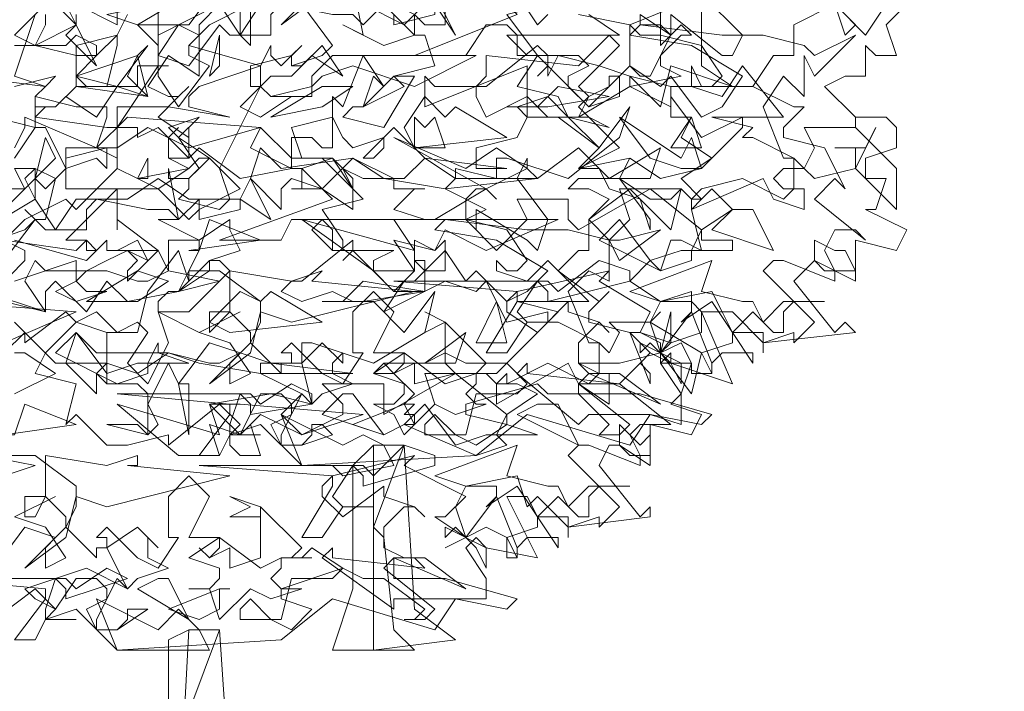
# Model space of a CAD drawing. Header units: millimetres. Extents: x 4234 to 4704, y 1542 to 2004.
# Tile 231 of 256: x 4504.55 to 4514.11, y 1778.58 to 1785.09. Entities that reach past the tile are written whole.
import ezdxf

# ---------------------------------------------------------------- set-up
doc = ezdxf.new("R2010")
doc.units = ezdxf.units.MM
doc.layers.add('BOD', color=40, linetype='Continuous')
doc.layers.add('DIMENSIONS', color=7, linetype='Continuous')

# ---------------------------------------------------------------- blocks, each defined once
blk = doc.blocks.new('A$Cf9015526')
at = {"color": 116, "lineweight": 0, "true_color": 0x136734}
for points in [[(2.7093, 1.7766), (2.6649, 1.7322), (2.6871, 1.6655), (2.6427, 1.6655), (2.6204, 1.6877), (2.6204, 1.6211), (2.5982, 1.6211), (2.576, 1.6211), (2.5316, 1.5989), (2.5982, 1.5323), (2.6649, 1.5323), (2.6871, 1.5101), (2.6871, 1.4657), (2.6204, 1.4435), (2.6204, 1.4213), (2.6204, 1.3991), (2.6649, 1.3991), (2.6427, 1.3324), (2.6204, 1.3324), (2.7093, 1.288), (2.6871, 1.2436), (2.5982, 1.2658), (2.5982, 1.177), (2.5094, 1.2214), (2.465, 1.177), (2.5538, 1.0659), (2.576, 1.0882), (2.5982, 1.0659), (2.3984, 1.0437), (2.3984, 1.0215), (2.3984, 1.0659), (2.3318, 1.0659), (2.3095, 1.1104), (2.2651, 1.1104), (2.3318, 0.9549), (2.1985, 0.9993), (2.1985, 1.0215), (2.1763, 0.9993), (2.2207, 0.9327), (2.2207, 0.8661), (2.1541, 0.8883), (2.1097, 0.8217), (1.8876, 0.8883), (1.7766, 0.7995), (1.3991, 0.7773), (1.3102, 0.8661), (1.2436, 0.8439), (1.2658, 0.8661), (1.2214, 0.9105), (1.1104, 0.8217), (1.1104, 0.8439), (1.0215, 0.8217), (0.9771, 0.8217), (0.9105, 0.8883), (0.8883, 0.8661), (0.9105, 0.9549), (0.8217, 0.9771), (0.8439, 1.0215), (0.9105, 1.0882), (0.8883, 1.1104), (0.7995, 1.0437), (0.7995, 1.0659), (0.7773, 1.0882)], [(1.8654, 1.7988), (1.9098, 1.7322), (1.932, 1.7544)], [(2.0209, 1.7544), (2.0875, 1.71), (1.8654, 1.71), (1.8432, 1.71), (1.8876, 1.6655), (1.9986, 1.6655), (2.0209, 1.6433), (1.9764, 1.6211), (1.9764, 1.5989), (2.0209, 1.5545), (2.0653, 1.5989), (2.0653, 1.6211), (2.0875, 1.6211), (2.0875, 1.5767), (2.0209, 1.5545), (1.932, 1.6433), (1.9098, 1.6211), (1.932, 1.6433), (1.932, 1.6655), (1.9098, 1.6877), (1.7988, 1.5989), (1.7766, 1.5989), (1.7766, 1.5767), (1.7988, 1.5323), (1.8876, 1.5767), (1.932, 1.5323), (1.9764, 1.5323), (2.0431, 1.4657), (2.1097, 1.5545), (2.0875, 1.4879), (1.9764, 1.3991), (1.8432, 1.4435), (1.821, 1.4435), (1.821, 1.3991), (1.7322, 1.4213), (1.7322, 1.3991), (1.71, 1.3768), (1.7988, 1.3324), (1.7544, 1.3102), (1.821, 1.2436), (1.8876, 1.3102), (1.8654, 1.3546), (1.9764, 1.3546), (1.9764, 1.3102), (1.9986, 1.288), (2.1541, 1.3768), (2.2651, 1.288), (2.3318, 1.3324), (2.2873, 1.3768), (2.2651, 1.3546), (2.2429, 1.3546), (2.2651, 1.3768), (2.354, 1.3991), (2.4428, 1.3546), (2.465, 1.3768), (2.465, 1.4435), (2.3762, 1.4879), (2.354, 1.4879), (2.3762, 1.5101), (2.2873, 1.5323), (2.4428, 1.5323), (2.354, 1.6433), (2.3095, 1.5767), (2.2429, 1.5989), (2.2429, 1.6433), (2.2651, 1.5989), (2.2873, 1.5989), (2.3095, 1.6211), (2.2651, 1.6877), (2.1763, 1.71), (2.1319, 1.71), (2.1097, 1.7322), (2.2207, 1.7766)], [(2.1763, 1.7766), (2.1763, 1.71), (2.1763, 1.6877), (2.1985, 1.71), (2.1985, 1.7544), (2.3095, 1.6655), (2.3318, 1.6655), (2.354, 1.71), (2.2651, 1.7988)], [(2.6649, 1.7766), (2.6204, 1.71), (2.5538, 1.7766), (2.465, 1.7322), (2.465, 1.6655), (2.4206, 1.6655), (2.3762, 1.5989), (2.465, 1.5545), (2.4872, 1.5545), (2.4428, 1.5101), (2.4428, 1.4879), (2.5316, 1.4657), (2.576, 1.3768), (2.5538, 1.3991), (2.5094, 1.3546), (2.6204, 1.2658), (2.5982, 1.288), (2.5538, 1.288), (2.5316, 1.2436), (2.5538, 1.1992), (2.5538, 1.177), (2.4428, 1.2214), (2.4206, 1.2214), (2.3984, 1.1992), (2.5094, 1.0882), (2.465, 1.0437), (2.465, 1.0659), (2.3984, 1.0437), (2.3318, 1.1104), (2.3095, 1.1104), (2.2873, 1.1548), (2.1763, 1.1326), (2.1541, 1.0882), (2.1763, 1.0215), (2.2429, 1.1104), (2.2873, 0.9993), (2.2873, 0.9771), (2.2429, 0.9771), (2.2429, 0.9993), (2.2207, 1.0437), (2.1763, 1.0215), (2.1985, 0.9993), (2.1541, 1.0215), (2.1319, 0.9993), (2.1541, 1.0215), (2.1097, 1.0659), (2.1319, 1.0659), (2.1541, 1.1104), (2.0431, 1.177), (2.0653, 1.1992), (1.8654, 1.1548), (1.8432, 1.1326), (1.8432, 1.1104), (1.9098, 1.0659), (1.9764, 1.1326), (1.9764, 1.1104), (2.0431, 1.0882), (2.0653, 1.0659), (2.0431, 1.0882), (1.9986, 1.0437), (1.9986, 0.9993), (2.0431, 0.9771), (2.0875, 0.9771), (2.1763, 0.9105), (2.0209, 0.9771), (1.9986, 0.9549), (2.1097, 0.8661), (2.0875, 0.8439), (2.0431, 0.8439), (2.0653, 0.8661), (1.9986, 0.9327), (1.932, 0.9327), (1.9098, 0.9549), (1.7544, 0.9105), (1.7544, 0.8883), (1.8432, 0.8661), (1.7766, 0.8217), (1.7322, 0.8439), (1.6877, 0.8439), (1.6655, 0.8439), (1.6655, 0.8661), (1.6877, 0.8883), (1.7322, 0.8439), (1.7544, 0.8439), (1.7766, 0.9327), (1.8654, 0.9327), (1.8876, 0.9549), (1.8432, 0.9993), (1.821, 0.9771), (1.7766, 0.9771), (1.7988, 0.9993), (1.71, 1.0882), (1.71, 0.9993), (1.7322, 0.9771), (1.6433, 0.9549), (1.6433, 0.9993), (1.5989, 0.9771), (1.5767, 0.9993), (1.5989, 0.9771), (1.6211, 0.9993), (1.6211, 1.0215), (1.5545, 1.0215), (1.5989, 1.1104), (1.5545, 1.1548), (1.5101, 1.1104), (1.5101, 1.0215), (1.5323, 1.0215), (1.4879, 0.9549), (1.4435, 0.9771), (1.3768, 1.0437), (1.3546, 1.0215), (1.3768, 1.0215), (1.3768, 0.9993), (1.3546, 0.9993), (1.3546, 0.9771), (1.288, 1.0437), (1.3102, 1.0882), (1.3102, 1.1326), (1.2214, 1.1992), (1.1548, 1.1992), (1.177, 1.2436), (1.177, 1.2658), (1.1104, 1.2658), (1.1104, 1.1992), (1.0882, 1.2436), (1.0215, 1.177), (1.0215, 1.1992), (1.0437, 1.2214), (1.0215, 1.2436), (0.9993, 1.2436), (1.0882, 1.2436), (0.9993, 1.3102), (0.9993, 1.288), (0.9993, 1.3546), (0.9993, 1.3768), (0.8883, 1.2658), (0.9327, 1.2658), (0.9549, 1.2436), (0.9327, 1.2214), (0.7773, 1.2658)], [(0.7328, 1.2658), (0.7995, 1.288), (0.8217, 1.3102), (0.7995, 1.3324), (0.8217, 1.3102), (0.8439, 1.3102), (0.8661, 1.3991), (0.8217, 1.4213), (0.7773, 1.4213), (0.7995, 1.3768), (0.6884, 1.3768)], [(0.7773, 1.4657), (0.7995, 1.5101), (0.7995, 1.5323), (0.9549, 1.4657), (0.9771, 1.5323), (0.9771, 1.5545), (0.9549, 1.5545), (0.9327, 1.5545), (0.9105, 1.5545), (0.8217, 1.5767), (0.8439, 1.5989), (0.7773, 1.6211)], [(0.7773, 1.6211), (0.8217, 1.7544)], [(0.8439, 1.7544), (0.8439, 1.7322), (0.8217, 1.6877), (0.9105, 1.6655), (0.9105, 1.6877), (0.9993, 1.71), (0.9549, 1.6655), (0.9327, 1.6655), (0.9105, 1.6655), (0.9105, 1.5989), (1.0437, 1.5989), (1.0437, 1.6433), (1.0659, 1.6433), (1.1104, 1.6433), (1.0882, 1.6433), (1.0882, 1.6211), (1.1326, 1.5545), (1.1992, 1.6433), (1.1548, 1.6655), (1.1548, 1.6877), (1.177, 1.71), (1.1326, 1.7322), (1.0882, 1.6655), (1.0882, 1.6877), (1.0437, 1.7322), (1.1548, 1.7322), (1.2214, 1.821)], [(1.288, 1.7766), (1.1992, 1.7322), (1.1548, 1.6877), (1.3102, 1.6433), (1.3324, 1.6877), (1.3324, 1.6655), (1.3546, 1.6433), (1.3991, 1.6877), (1.3768, 1.6655), (1.3768, 1.6433), (1.3991, 1.6433), (1.4435, 1.6877), (1.4879, 1.6211), (1.4213, 1.6655), (1.3768, 1.6211), (1.3324, 1.6211), (1.3102, 1.5989), (1.3324, 1.5767), (1.3768, 1.5767), (1.3102, 1.5323), (1.2658, 1.5545), (1.3102, 1.5989), (1.3102, 1.6433), (1.177, 1.5989), (1.1548, 1.5767), (1.1548, 1.5545), (1.2436, 1.5323), (1.1104, 1.5545), (0.9993, 1.5545), (0.9993, 1.4435), (0.9549, 1.4657), (0.8883, 1.4657), (0.8883, 1.3768), (1.0882, 1.3768), (1.1548, 1.3102), (1.177, 1.3324), (1.177, 1.3546), (1.177, 1.3324), (1.2658, 1.3768), (1.1992, 1.4435), (1.177, 1.4435), (1.1548, 1.4213), (1.1104, 1.4435), (1.1104, 1.4879), (1.1326, 1.5101), (1.1104, 1.4879), (1.1104, 1.4435), (1.1326, 1.4435), (1.1548, 1.4435), (1.177, 1.4657), (1.2658, 1.3991), (1.3768, 1.4213), (1.3768, 1.4879), (1.4213, 1.4879), (1.4435, 1.4657), (1.4657, 1.4657), (1.4657, 1.5767), (1.4879, 1.5545), (1.5323, 1.6655), (1.5767, 1.5989), (1.5545, 1.6211), (1.5323, 1.5545), (1.5101, 1.5545), (1.4879, 1.5323), (1.5767, 1.5101), (1.6433, 1.6211), (1.6211, 1.6211), (1.5989, 1.6211), (1.6877, 1.6433), (1.6655, 1.71), (1.6433, 1.71), (1.5767, 1.6877), (1.4879, 1.7322), (1.5323, 1.71), (1.5101, 1.821)], [(1.5323, 1.7766), (1.6211, 1.7322), (1.6655, 1.7766)], [(2.2651, 1.7766), (2.2651, 1.6433), (2.3318, 1.5989), (2.354, 1.5989), (2.3762, 1.5989), (2.1985, 1.5989), (2.1985, 1.5323), (2.2429, 1.5323), (2.2207, 1.4879), (2.2873, 1.4435), (2.2207, 1.3991), (2.2651, 1.3546), (2.2429, 1.3324), (2.2651, 1.2436), (2.2207, 1.2658), (2.1985, 1.2658), (2.1763, 1.1992), (2.1541, 1.2214), (2.1097, 1.177), (2.1763, 1.1326), (2.2429, 1.1326), (2.2651, 1.1104), (2.2651, 1.0659), (2.1985, 1.0437), (2.1763, 1.0215), (2.1763, 0.9993), (2.2429, 0.9993), (2.2207, 0.9327), (2.1985, 0.9105), (2.2651, 0.8883), (2.2429, 0.8439), (2.1541, 0.8661), (2.1541, 0.7773), (2.0875, 0.8217), (2.0653, 0.8217), (2.0431, 0.7773), (2.1319, 0.6662), (2.1541, 0.6884), (2.1541, 0.6662), (1.9764, 0.644), (1.9764, 0.6218), (1.9764, 0.6662), (1.9098, 0.6662), (1.8876, 0.7106), (1.8432, 0.7106), (1.9098, 0.5774), (1.7988, 0.5996), (1.7766, 0.6218), (1.7544, 0.5996), (1.7988, 0.533), (1.7988, 0.4886), (1.7322, 0.4886), (1.6877, 0.4219), (1.4657, 0.4886), (1.3546, 0.3997), (0.9993, 0.3775), (0.9105, 0.4664), (0.8439, 0.4441), (0.8661, 0.4664), (0.8217, 0.5108), (0.7328, 0.4441)], [(1.6433, 1.7544), (1.6655, 1.7322), (1.71, 1.7322), (1.71, 1.821)], [(1.9986, 1.7544), (2.1097, 1.7322), (2.1097, 1.6433), (2.1319, 1.6211), (2.1541, 1.6211), (2.1985, 1.71), (2.1763, 1.7322), (2.1319, 1.7322), (2.1319, 1.7544), (2.1985, 1.71), (2.2207, 1.7322), (2.2429, 1.71), (2.2207, 1.71), (2.1763, 1.6655), (2.1763, 1.6433), (2.2207, 1.6211), (2.1097, 1.5989), (2.1097, 1.6211), (2.0431, 1.6433), (1.9542, 1.6655), (1.932, 1.6211), (1.932, 1.6433), (1.9098, 1.6655), (1.8654, 1.5989), (1.9542, 1.5767), (1.9764, 1.5323), (2.0209, 1.5323), (2.0653, 1.5101), (1.9764, 1.5323), (1.932, 1.5767), (1.8654, 1.5545), (1.8876, 1.5323), (1.8654, 1.4879), (1.7766, 1.4657), (1.7766, 1.4435), (1.7766, 1.4213), (1.8432, 1.4213), (1.6655, 1.4435), (1.5989, 1.5101), (1.5323, 1.4435), (1.5545, 1.4435), (1.5767, 1.4657), (1.5767, 1.4879), (1.5101, 1.4657), (1.4879, 1.4879), (1.4657, 1.5323), (1.3768, 1.5101), (1.3991, 1.4435), (1.4657, 1.4435), (1.3991, 1.4213), (1.4435, 1.3768), (1.5101, 1.3324), (1.5101, 1.3768), (1.4879, 1.4213), (1.5323, 1.3991), (1.5989, 1.3991), (1.5989, 1.3768), (1.6655, 1.3768), (1.6433, 1.3768), (1.5989, 1.3324), (1.6655, 1.3102), (1.4435, 1.3102), (1.4213, 1.288), (1.4657, 1.2436), (1.5989, 1.2436), (1.5545, 1.2214), (1.5545, 1.1992), (1.5989, 1.1548), (1.6433, 1.1992), (1.6433, 1.2214), (1.6655, 1.2214), (1.6655, 1.1548), (1.5989, 1.1548), (1.5101, 1.2436), (1.4879, 1.2214), (1.5101, 1.2436), (1.5101, 1.2658), (1.3991, 1.177), (1.3768, 1.177), (1.3546, 1.1548), (1.3991, 1.1326), (1.4657, 1.1548), (1.5101, 1.1326), (1.5545, 1.1326), (1.6211, 1.0659), (1.6877, 1.1548), (1.6655, 1.0659), (1.5545, 0.9993), (1.4213, 1.0437), (1.3991, 1.0437), (1.3991, 0.9993), (1.3102, 0.9993), (1.3102, 0.9771), (1.3991, 0.9327), (1.3546, 0.8883), (1.3991, 0.8439), (1.4879, 0.8883), (1.4879, 0.9105), (1.4435, 0.9549), (1.5767, 0.9549), (1.5767, 0.9105), (1.5767, 0.8883), (1.7322, 0.9771), (1.8432, 0.8883), (1.9098, 0.9327), (1.8654, 0.9549), (1.8432, 0.9549), (1.821, 0.9549), (1.8432, 0.9771), (1.8432, 0.9549), (1.932, 0.9993), (2.0209, 0.9549), (2.0431, 0.9771), (2.0431, 1.0437), (1.9542, 1.0882), (1.932, 1.0882), (1.9542, 1.1104), (1.8654, 1.1326), (2.0209, 1.1326), (1.932, 1.2214), (1.8876, 1.177), (1.821, 1.1992), (1.821, 1.2214), (1.8432, 1.1992), (1.8654, 1.1992), (1.8876, 1.2214), (1.8432, 1.288), (1.7544, 1.3102), (1.71, 1.3102), (1.6877, 1.3102), (1.7988, 1.3768), (1.821, 1.3546), (1.7988, 1.3768), (1.7766, 1.3768), (1.7544, 1.3546), (1.7544, 1.3102), (1.7766, 1.288), (1.7766, 1.3102), (1.7766, 1.3324), (1.8876, 1.2658), (1.9098, 1.2436), (1.932, 1.3102), (1.8654, 1.3991), (1.8876, 1.4435), (1.8876, 1.4213), (1.9098, 1.3991), (1.9986, 1.4657), (2.0653, 1.3991), (2.0875, 1.3991), (2.1541, 1.3546), (2.1985, 1.3546), (2.2207, 1.3768), (2.1985, 1.288), (2.1097, 1.3768), (2.0209, 1.3102), (2.0209, 1.2436), (1.9986, 1.2436), (1.9542, 1.1992), (2.0431, 1.1326), (2.0653, 1.1548), (2.0209, 1.1104), (2.0209, 1.0882), (2.1097, 1.0659), (2.1541, 0.9549), (2.1541, 0.9771), (2.1319, 0.9993), (2.0875, 0.9549), (2.1985, 0.8661), (2.1763, 0.8661), (2.1319, 0.8661), (2.1097, 0.8439), (2.1319, 0.7995), (2.1319, 0.7773), (2.0209, 0.8217), (1.9986, 0.8217), (1.9764, 0.7995), (2.0875, 0.6884), (2.0431, 0.644), (2.0431, 0.6662), (1.9764, 0.644), (1.9098, 0.7106), (1.8876, 0.6884), (1.8654, 0.755), (1.7544, 0.7328), (1.7322, 0.6884), (1.7544, 0.6218), (1.821, 0.7106), (1.8654, 0.5996), (1.8654, 0.5774), (1.8432, 0.5774), (1.8432, 0.6218), (1.7988, 0.644), (1.7544, 0.6218), (1.7766, 0.5996), (1.7544, 0.6218), (1.71, 0.5996), (1.7544, 0.6218), (1.6877, 0.6662), (1.71, 0.6662), (1.7544, 0.7106), (1.6211, 0.7773), (1.6433, 0.7995), (1.4657, 0.755), (1.4435, 0.7328), (1.4435, 0.7106), (1.4879, 0.6662), (1.5767, 0.7328), (1.5767, 0.7106), (1.6433, 0.6884), (1.6655, 0.6662), (1.6433, 0.6884), (1.6211, 0.6884), (1.5767, 0.644), (1.5767, 0.5996), (1.6211, 0.5774), (1.6655, 0.5774), (1.7544, 0.5108), (1.5989, 0.5774), (1.5767, 0.5552), (1.6877, 0.4664), (1.6655, 0.4441), (1.6211, 0.4441), (1.6433, 0.4441), (1.6655, 0.4664), (1.5767, 0.533), (1.5323, 0.533), (1.4879, 0.5552), (1.3546, 0.5108), (1.3546, 0.4886), (1.4213, 0.4664), (1.3768, 0.4219), (1.3324, 0.4441), (1.288, 0.4441), (1.2658, 0.4441), (1.2658, 0.4664), (1.288, 0.4886), (1.3324, 0.4441), (1.3546, 0.4441), (1.3768, 0.533), (1.4657, 0.533), (1.4879, 0.5552), (1.4213, 0.5996), (1.3991, 0.5774), (1.3768, 0.5774), (1.3991, 0.5996), (1.3102, 0.6884), (1.3102, 0.5996), (1.3102, 0.5774), (1.2436, 0.5552), (1.2436, 0.5996), (1.1992, 0.5774), (1.177, 0.5996), (1.1992, 0.5774), (1.2214, 0.5996), (1.2214, 0.6218), (1.1548, 0.6218), (1.1992, 0.7106), (1.1548, 0.755), (1.1104, 0.7106), (1.1104, 0.6218), (1.1326, 0.6218), (1.0882, 0.5552), (1.0437, 0.5774), (0.9771, 0.644), (0.9549, 0.6218), (0.9771, 0.6218), (0.9771, 0.5996), (0.9549, 0.5996), (0.9549, 0.5774), (0.8883, 0.644), (0.9105, 0.6884), (0.9105, 0.7328), (0.8217, 0.7995), (0.755, 0.7995)], [(0.7328, 1.1548), (0.7995, 1.2214), (0.7995, 1.2436), (0.755, 1.2658)], [(0.755, 1.3324), (0.8217, 1.3991), (0.8439, 1.3768), (0.8883, 1.4213), (0.8439, 1.5101), (0.8217, 1.5101), (0.7773, 1.4435)], [(0.7328, 1.5323), (0.8217, 1.5101), (0.8217, 1.5545), (0.8217, 1.5767), (0.8217, 1.5545), (0.8661, 1.5545), (0.8439, 1.5545), (0.8217, 1.5323), (0.9771, 1.5101), (0.9993, 1.5101), (1.0882, 1.6433), (1.0882, 1.7766)], [(1.288, 1.7766), (1.288, 1.6877), (1.2658, 1.71), (1.2658, 1.7766)], [(1.2214, 1.7766), (1.177, 1.7322), (1.177, 1.71), (1.177, 1.6877), (1.177, 1.6433), (1.177, 1.6211), (1.1104, 1.6655), (1.0659, 1.5989), (1.1104, 1.5767), (1.1326, 1.5767), (1.1548, 1.5989), (1.1326, 1.5767), (1.0882, 1.5323), (1.1548, 1.4879), (1.1548, 1.5101), (1.1548, 1.4435), (1.0882, 1.5101), (1.0437, 1.4879), (1.0437, 1.5101), (1.0215, 1.5101), (0.9993, 1.5101), (0.9993, 1.4213), (1.0437, 1.3991), (1.0659, 1.4435), (1.0659, 1.4213), (1.0659, 1.3991), (1.0437, 1.3991), (0.9993, 1.4213), (0.9105, 1.3324), (0.8883, 1.3546), (0.7995, 1.3102), (0.755, 1.2658), (0.9105, 1.2436), (0.9327, 1.2658), (0.9327, 1.2436), (0.9549, 1.2436), (0.9771, 1.2658), (0.9771, 1.2436), (0.9993, 1.2436), (1.0437, 1.2658), (1.0659, 1.2214), (1.0215, 1.2436), (0.9771, 1.2214), (0.9327, 1.1992), (0.9105, 1.177), (0.9327, 1.1548), (0.9771, 1.1548), (0.9105, 1.1326), (0.8661, 1.1548), (0.9105, 1.177), (0.9105, 1.2214), (0.7773, 1.177)], [(0.755, 1.1326), (0.8439, 1.1104), (0.7106, 1.1548)], [(0.7773, 0.9327), (0.8661, 0.9771), (0.7995, 1.0215), (0.7773, 1.0215)], [(0.755, 1.0215), (0.7995, 1.0659), (0.8661, 0.9993), (0.9771, 0.9993), (0.9771, 1.0659), (1.0215, 1.0659), (1.0437, 1.0659), (1.0659, 1.1548), (1.1326, 1.2436), (1.1548, 1.177), (1.1548, 1.1992), (1.1326, 1.1548), (1.1104, 1.1548), (1.0882, 1.1326), (1.0882, 1.1104), (1.1548, 1.1104), (1.2436, 1.1992), (1.2214, 1.2214), (1.1992, 1.2214), (1.2658, 1.2436), (1.2436, 1.288), (1.2436, 1.3102), (1.177, 1.2658), (1.0882, 1.3102), (1.1326, 1.3102), (1.1104, 1.4213), (1.1104, 1.3991), (1.1548, 1.3991), (1.1548, 1.3768), (1.1326, 1.3546), (1.2214, 1.3324), (1.2436, 1.3546), (1.2214, 1.4213), (1.3102, 1.5989), (1.288, 1.5989), (1.288, 1.6433), (1.3768, 1.6655), (1.3768, 1.6433), (1.4435, 1.6655), (1.4657, 1.6877), (1.3991, 1.7766), (1.3546, 1.7322), (1.4435, 1.7988)], [(0.8439, 1.7766), (0.7773, 1.71), (0.8217, 1.6877), (0.9105, 1.7322), (0.8883, 1.7766)], [(1.0215, 1.7544), (0.9993, 1.71), (0.9993, 1.6877), (0.9771, 1.5989), (0.9327, 1.5989), (0.9105, 1.6211), (0.9549, 1.6655), (0.9549, 1.6877), (0.9105, 1.71), (0.8883, 1.6877), (0.7773, 1.6877)], [(0.6662, 1.6211), (0.8439, 1.5989), (0.8661, 1.6211), (0.7773, 1.5989)], [(0.9993, 1.7766), (0.9993, 1.7322), (0.9105, 1.7766)], [(0.9105, 1.7544), (0.9105, 1.7322), (0.8439, 1.7988)], [(0.7773, 0.6662), (0.8661, 0.7106), (0.7773, 0.6662), (0.8439, 0.644), (0.8883, 0.5774), (0.8439, 0.5552), (0.8439, 0.5996), (0.8661, 0.6218), (0.7995, 0.644), (0.7328, 0.5552)]]:
    blk.add_lwpolyline(points, dxfattribs=at)
for points in [[(1.8432, 1.8654), (1.932, 1.7766), (1.8432, 1.7544), (1.9098, 1.6655), (1.8654, 1.6655), (1.8654, 1.71), (1.8432, 1.7322), (1.7988, 1.7322), (1.7544, 1.6655), (1.6433, 1.6655), (1.8654, 1.7544), (1.8432, 1.7766), (1.7988, 1.7766), (1.821, 1.7988), (1.821, 1.8432), (1.7766, 1.8432), (1.7544, 1.8654), (1.71, 1.8876), (1.7322, 1.932), (1.7988, 1.8654)], [(1.0437, 1.7322), (0.9771, 1.7544), (1.0882, 1.7766), (1.0437, 1.821), (1.0659, 1.7988), (1.1326, 1.8432), (1.1548, 1.7988)], [(2.5982, 1.7322), (2.576, 1.71), (2.5538, 1.7766), (2.5094, 1.7988), (2.465, 1.821), (2.4206, 1.821), (2.5316, 1.8432), (2.5094, 1.821)], [(1.6877, 1.7766), (1.6877, 1.7544), (1.5989, 1.7322), (1.5989, 1.7544), (1.5767, 1.7766), (1.5323, 1.7322), (1.5101, 1.7544), (1.4657, 1.7544), (1.3546, 1.7766), (1.3324, 1.7544), (1.3324, 1.71), (1.2436, 1.71), (1.2214, 1.7322), (1.1548, 1.6433), (1.0882, 1.6655), (1.0882, 1.71), (1.2214, 1.7766), (1.2658, 1.71), (1.3102, 1.7766), (1.4213, 1.7766), (1.4879, 1.821), (1.5545, 1.7766)], [(1.6433, 1.71), (1.5989, 1.7544), (1.5767, 1.7766), (1.5545, 1.7766), (1.5545, 1.7988), (1.6433, 1.7544)], [(1.6877, 1.7766), (1.6877, 1.7988), (1.7322, 1.71)], [(0.8883, 1.71), (0.9105, 1.7322), (0.9549, 1.6433)], [(2.3984, 1.71), (2.4872, 1.6877), (2.5094, 1.6655), (2.5982, 1.71), (2.5094, 1.6211), (2.4872, 1.6655), (2.4872, 1.5767), (2.4428, 1.6211), (2.3984, 1.5545), (2.4428, 1.4435), (2.465, 1.4435), (2.4872, 1.4213), (2.5094, 1.4657), (2.4872, 1.5101), (2.5982, 1.5101), (2.5982, 1.5323), (2.5982, 1.5101), (2.6871, 1.4213), (2.6871, 1.3324), (2.5982, 1.4213), (2.5094, 1.3991), (2.4872, 1.4213), (2.4428, 1.4213), (2.4206, 1.3991), (2.4428, 1.3768), (2.4872, 1.3768), (2.4872, 1.3324), (2.4206, 1.3546), (2.3984, 1.3991), (2.2429, 1.3324), (2.2429, 1.3546), (2.2207, 1.3768), (2.0875, 1.3768), (2.1097, 1.3102), (2.0653, 1.2658), (2.0209, 1.3102), (2.0653, 1.3546), (2.0209, 1.3768), (1.9764, 1.3768), (1.9986, 1.3991), (2.0875, 1.3991), (2.1097, 1.4435), (2.1763, 1.3991), (2.2651, 1.4213), (2.354, 1.5101), (2.354, 1.5323), (2.2651, 1.4879), (2.1985, 1.5767), (2.1985, 1.5545), (2.1097, 1.5989), (1.9986, 1.5323), (2.0209, 1.5767), (2.0653, 1.5989), (2.1097, 1.6433), (2.1763, 1.5989), (2.1985, 1.6211), (2.2651, 1.5323), (2.3095, 1.5545), (2.354, 1.6211), (2.2429, 1.6877), (2.1097, 1.71), (2.1319, 1.7322), (2.3095, 1.71)], [(1.2214, 1.6433), (1.1992, 1.6211), (1.2214, 1.71)], [(1.9986, 1.5989), (2.0209, 1.5767), (1.9986, 1.5545), (2.0875, 1.4657), (1.9986, 1.4213), (2.0431, 1.4657), (1.9542, 1.5323), (1.8876, 1.5323), (1.8876, 1.6433), (1.6655, 1.5545), (1.6655, 1.5767), (1.6655, 1.5989), (1.6655, 1.6211), (1.6877, 1.5989), (1.7766, 1.5989), (1.7988, 1.6211), (1.7988, 1.6655), (1.9986, 1.6433), (2.0653, 1.71), (2.0875, 1.6877)], [(0.9105, 1.6211), (1.0437, 1.6655), (1.0659, 1.6877), (0.9993, 1.5989)], [(1.0215, 1.6211), (1.0437, 1.6655), (1.0659, 1.5767)], [(1.6433, 1.5989), (1.5101, 1.6433), (1.4435, 1.6211), (1.4213, 1.5989), (1.4213, 1.5767), (1.3324, 1.5767), (1.4213, 1.5989), (1.4213, 1.6211), (1.4657, 1.6655), (1.7766, 1.6655)], [(2.1985, 1.5989), (2.1097, 1.6211), (2.1763, 1.5545), (2.1985, 1.6433), (2.3318, 1.5989)], [(1.5323, 1.5545), (1.5989, 1.6211), (1.6211, 1.5989)], [(0.9993, 1.5989), (0.9549, 1.5323), (0.8883, 1.5767), (0.8661, 1.5545), (0.9105, 1.5989), (1.0659, 1.5767)], [(1.4435, 1.5545), (1.3324, 1.5323), (1.4435, 1.5989), (1.5101, 1.5989)], [(1.932, 1.5545), (1.8432, 1.5545), (1.9098, 1.5545), (1.9542, 1.5989), (2.0653, 1.5767)], [(1.7322, 1.5545), (1.8432, 1.4879), (1.6433, 1.4657), (1.6211, 1.5101), (1.6655, 1.5767), (1.71, 1.5323)], [(1.1548, 1.4657), (1.0659, 1.5101), (0.9993, 1.4657), (0.9771, 1.4657), (0.9771, 1.4213), (0.9549, 1.4435), (0.8883, 1.4213), (0.8883, 1.4435), (0.9771, 1.4657), (0.9549, 1.4657), (1.0215, 1.5323), (1.3102, 1.5101)], [(1.1992, 1.4435), (1.1548, 1.3991), (1.177, 1.4213), (1.1326, 1.4879), (1.1104, 1.5101), (1.177, 1.5323), (1.1326, 1.4879)], [(1.6877, 1.5323), (1.71, 1.4657), (1.6433, 1.4657), (1.6433, 1.4879), (1.6433, 1.5323), (1.6655, 1.5101)], [(2.2429, 1.4879), (2.2651, 1.4213), (2.2207, 1.4213), (2.1541, 1.4435), (2.0875, 1.5323), (2.2207, 1.4435)], [(2.1985, 1.4657), (2.2429, 1.5323), (2.2651, 1.4657)], [(1.4435, 1.4435), (1.5323, 1.3546), (1.4435, 1.3324), (1.4879, 1.2658), (1.4879, 1.2436), (1.4657, 1.2436), (1.4657, 1.288), (1.4435, 1.3102), (1.3768, 1.3102), (1.3546, 1.2658), (1.2214, 1.2658), (1.4657, 1.3546), (1.4435, 1.3768), (1.3768, 1.3768), (1.3991, 1.3768), (1.3991, 1.4213), (1.3768, 1.4213), (1.3324, 1.4435), (1.288, 1.4657), (1.3102, 1.5101), (1.3768, 1.4435)], [(2.5982, 1.4657), (2.5538, 1.4657), (2.6204, 1.4657), (2.6427, 1.5101), (2.5982, 1.4213)], [(0.8217, 1.3991), (0.8439, 1.4879), (0.8661, 1.4435)], [(1.7988, 1.3768), (1.5989, 1.4879), (1.7544, 1.4213), (1.821, 1.4657), (1.8876, 1.4213)], [(1.5101, 1.4435), (1.5989, 1.3991), (1.6211, 1.3991), (1.6655, 1.4435), (1.7322, 1.3991), (1.9098, 1.3991), (1.71, 1.3768), (1.5767, 1.3991), (1.5101, 1.4435), (1.4435, 1.3768), (1.3768, 1.3991), (1.3546, 1.3768), (1.3546, 1.3324), (1.288, 1.3991), (1.3102, 1.4657), (1.3546, 1.4213)], [(2.0653, 1.3991), (2.1763, 1.4657), (2.1541, 1.3991)], [(1.5101, 1.3546), (1.5101, 1.3768), (1.4657, 1.4435), (1.5101, 1.3991)], [(2.1541, 1.3102), (2.1541, 1.288), (2.1319, 1.3546), (2.0653, 1.3768), (2.0431, 1.4213), (1.9986, 1.4213), (2.1097, 1.4435), (2.0875, 1.3991)], [(0.8217, 1.3546), (0.7995, 1.3991), (0.8217, 1.4213)], [(1.0882, 1.3768), (1.0437, 1.3991), (1.1548, 1.4213)], [(1.2658, 1.3546), (1.2658, 1.3324), (1.177, 1.3102), (1.177, 1.3324), (1.177, 1.3546), (1.1326, 1.3102), (1.1104, 1.3324), (1.0659, 1.3324), (0.9549, 1.3546), (0.9327, 1.3324), (0.9327, 1.288), (0.8439, 1.288), (0.8217, 1.3102), (0.755, 1.2214), (0.6884, 1.2436), (0.7106, 1.288), (0.8217, 1.3546), (0.8661, 1.288), (0.9105, 1.3546), (1.0215, 1.3546), (1.0882, 1.3991), (1.1548, 1.3546)], [(1.2658, 1.3546), (1.288, 1.3991), (1.3324, 1.3102)], [(2.4206, 1.2436), (2.2873, 1.288), (2.3318, 1.3324), (2.3762, 1.3324)], [(1.1548, 1.2436), (1.177, 1.2436), (1.1992, 1.3102), (1.3102, 1.2658)], [(1.7988, 1.2436), (1.71, 1.288), (1.6877, 1.2436), (1.5989, 1.2658), (1.6433, 1.1992), (1.6211, 1.1992), (1.5545, 1.1992), (1.3991, 1.3102), (1.6433, 1.2436), (1.5989, 1.3102), (1.6877, 1.3102), (1.9542, 1.3102)], [(1.9764, 1.288), (2.0653, 1.2658), (2.0875, 1.2658), (2.1763, 1.288), (2.0875, 1.2214), (2.0653, 1.2658), (2.0653, 1.177), (2.0209, 1.1992), (1.9764, 1.1548), (2.0209, 1.0437), (2.0431, 1.0437), (2.0653, 1.0215), (2.0875, 1.0659), (2.0653, 1.0882), (2.1541, 1.0882), (2.1763, 1.1104), (2.1541, 1.0882), (2.2651, 1.0215), (2.2429, 0.9327), (2.1763, 1.0215), (2.0875, 0.9993), (2.0653, 0.9993), (2.0209, 0.9993), (1.9986, 0.9993), (2.0209, 0.9771), (2.0653, 0.9771), (2.0653, 0.9105), (1.9986, 0.9549), (1.9764, 0.9993), (1.821, 0.9105), (1.821, 0.9549), (1.7988, 0.9771), (1.6655, 0.9771), (1.6877, 0.9105), (1.6433, 0.8661), (1.6211, 0.9105), (1.6433, 0.9327), (1.5989, 0.9771), (1.5545, 0.9771), (1.5767, 0.9993), (1.6655, 0.9993), (1.71, 1.0215), (1.7544, 0.9993), (1.8432, 0.9993), (1.932, 1.0882), (1.932, 1.1104), (1.8432, 1.0882), (1.7988, 1.177), (1.7766, 1.1548), (1.71, 1.177), (1.5767, 1.1104), (1.6211, 1.177), (1.6433, 1.177), (1.71, 1.2436), (1.7544, 1.177), (1.7766, 1.1992), (1.8432, 1.1326), (1.8876, 1.1548), (1.932, 1.1992), (1.821, 1.2658), (1.6877, 1.288), (1.71, 1.3102), (1.8876, 1.288)], [(2.0875, 1.3102), (2.1541, 1.2214), (2.2207, 1.2436), (2.2429, 1.2436), (2.2651, 1.288), (2.2651, 1.2658), (2.3318, 1.2658), (2.3318, 1.2436), (2.2429, 1.2436), (2.2429, 1.2214), (2.1763, 1.1992), (2.0431, 1.2658)], [(1.71, 1.2658), (1.71, 1.1992), (1.6655, 1.1992), (1.6433, 1.2214), (1.6433, 1.2658), (1.6877, 1.2436)], [(2.576, 1.2436), (2.5982, 1.1992), (2.5316, 1.1992), (2.5094, 1.2214), (2.5094, 1.2658), (2.5538, 1.2436)], [(0.9771, 1.1992), (1.0437, 1.177), (1.0659, 1.177), (1.1104, 1.1992), (1.2214, 1.177), (1.1326, 1.1548), (1.0215, 1.1326), (0.9771, 1.177), (0.9327, 1.1104), (0.8661, 1.177), (0.8439, 1.1548), (0.8439, 1.1104), (0.7995, 1.177), (0.8217, 1.2214), (0.8439, 1.1992)], [(1.1326, 1.1548), (1.1992, 1.2214), (1.1992, 1.1992)], [(2.1097, 1.177), (1.932, 1.1326), (1.932, 1.1548), (1.9098, 1.177), (1.8654, 1.1104), (1.8876, 1.0882), (1.9542, 1.0882), (1.8876, 1.0882), (1.8432, 1.0215), (1.7988, 1.0215), (1.8654, 1.1326), (1.8654, 1.1548), (1.5989, 1.177), (1.932, 1.177), (1.9542, 1.1548), (2.0431, 1.2214), (2.1097, 1.1992)], [(2.354, 1.1326), (2.3762, 1.1326), (2.3984, 1.0882), (2.4428, 1.1326), (2.5316, 1.1326), (2.465, 1.1326), (2.4428, 1.1104), (2.4428, 1.0659), (2.4206, 1.0659), (2.3762, 1.1104), (2.3318, 1.0659), (2.3762, 0.9993), (2.3762, 1.0215), (2.3095, 1.0215), (2.2873, 0.9993), (2.2873, 0.9771), (2.2651, 1.0215), (2.3318, 1.0437), (2.3318, 1.0659), (2.2873, 1.1326), (2.2207, 1.0882), (2.2429, 1.1104), (2.2429, 1.1548), (2.1763, 1.1326), (2.1097, 1.1548), (2.2873, 1.2214), (2.2651, 1.1548)], [(1.0437, 1.1326), (0.9327, 1.1326), (1.0437, 1.1992), (1.1104, 1.177)], [(1.4213, 1.177), (1.6433, 1.1548), (1.3768, 1.0882), (1.3102, 1.1104), (1.288, 1.0215), (1.1992, 0.9549), (1.288, 1.0437), (1.288, 1.0659), (1.2436, 1.1104), (1.1992, 1.0659), (1.1992, 1.1104), (1.2436, 1.1104), (1.2436, 1.1992), (1.3768, 1.177), (1.4435, 1.1992)], [(1.5323, 1.1326), (1.4435, 1.1326), (1.4879, 1.1326), (1.5323, 1.177), (1.6655, 1.1548)], [(1.3324, 1.1548), (1.4435, 1.0882), (1.2436, 1.0659), (1.1992, 1.0882), (1.2658, 1.1548), (1.3102, 1.1326)], [(0.755, 1.0437), (0.6662, 1.1104), (0.5996, 1.0659), (0.5774, 1.0437), (0.5774, 1.0215), (0.5774, 1.0437), (0.4886, 1.0215), (0.4886, 1.0437), (0.5774, 1.0437), (0.5774, 1.0659), (0.6218, 1.1326), (0.9105, 1.1104)], [(1.7766, 1.0437), (1.821, 1.1326), (1.8432, 1.0437)], [(1.0437, 1.0882), (1.0659, 1.0659), (1.0215, 0.9993), (1.0659, 0.9549), (1.1104, 1.0437), (1.0882, 1.1104), (1.177, 1.0659), (1.2658, 1.1104), (1.177, 1.0659), (1.2436, 1.0437), (1.288, 0.9771), (1.2436, 0.9549), (1.2436, 0.9993), (1.2658, 1.0215), (1.1992, 1.0437), (1.1326, 0.9549), (1.1548, 0.9549), (1.1548, 0.8439), (1.1326, 0.9549), (1.1104, 0.9993), (1.0659, 0.9105), (1.0882, 0.8661), (1.0659, 0.8439), (0.9771, 0.8661), (0.9993, 0.8661), (1.0437, 0.8661), (1.0659, 0.8439), (1.0659, 0.9327), (1.0437, 0.9549), (0.9771, 0.9549), (0.9549, 0.9771), (0.9771, 0.9549), (0.9771, 1.0659), (0.9105, 1.0882), (0.9549, 1.1104), (0.9993, 1.0659)], [(1.71, 1.0659), (1.71, 1.0882), (1.6655, 1.0659), (1.71, 1.0882), (1.6655, 1.1104), (1.71, 1.0882)], [(2.1763, 1.0437), (2.1319, 1.0659), (2.1985, 1.0437), (2.1985, 1.1104), (2.1763, 1.0215)], [(0.9105, 1.0659), (0.9771, 0.9771), (1.0437, 0.9993), (1.0659, 0.9993), (1.0882, 1.0437), (1.0882, 1.0215), (1.1548, 0.9993), (1.0659, 0.9993), (1.0659, 0.9771), (0.9993, 0.9549), (0.8661, 1.0215)], [(1.1104, 1.0215), (1.1992, 0.9993), (1.2214, 0.9993), (1.2658, 1.0215), (1.3324, 0.9993), (1.5101, 0.9771), (1.3102, 0.9771), (1.177, 0.9993), (1.1104, 1.0215), (1.0437, 0.9771), (0.9771, 0.9993), (0.9549, 0.9771), (0.9549, 0.9327), (0.8883, 0.9993), (0.9105, 1.0659), (0.9549, 1.0215)], [(1.6655, 0.9993), (1.7544, 1.0659), (1.7322, 0.9993)], [(1.4879, 1.0215), (1.4657, 0.9993), (1.4657, 0.9771), (1.5101, 0.9549), (1.4435, 0.9327), (1.4213, 0.9105), (1.3991, 0.9993), (1.4435, 1.0437), (1.4879, 0.9993)], [(2.2207, 0.9549), (2.1985, 0.9993), (2.1541, 1.0437), (2.1319, 1.0215), (2.1319, 1.0437), (2.2207, 0.9993)], [(1.7766, 0.9771), (1.821, 0.9771), (1.7766, 0.9771), (1.7766, 0.9549), (1.7544, 0.9327), (1.7766, 0.9105), (1.7988, 0.9105), (1.7322, 0.8883), (1.6877, 0.9105), (1.6211, 0.8439), (1.5989, 0.8883), (1.5545, 0.9105), (1.5989, 0.9105), (1.6211, 0.9327), (1.6211, 0.9549), (1.5545, 0.9771), (1.6211, 1.0215), (1.71, 0.9549)], [(2.0875, 0.9549), (2.0653, 0.9549), (2.0209, 0.9549), (1.9986, 0.9549), (1.9986, 0.9327), (2.1319, 0.9327), (2.2873, 0.8883), (2.2651, 0.8661), (2.1541, 0.8883), (2.0209, 0.8883), (1.9986, 0.8661), (1.8654, 0.9771), (1.8876, 0.9993), (1.8876, 0.9771)], [(1.4213, 0.9105), (1.288, 0.8883), (1.288, 0.9105), (1.2658, 0.9327), (1.2436, 0.8661), (1.2436, 0.8439), (1.3102, 0.8439), (1.2436, 0.8439), (1.2214, 0.7995), (1.177, 0.7995), (1.2436, 0.8883), (1.2436, 0.9105), (0.9993, 0.9327), (1.288, 0.9327), (1.3102, 0.9105), (1.3768, 0.9549), (1.4213, 0.9327)], [(1.3991, 0.9327), (1.3546, 0.8439), (1.3546, 0.8217), (1.3991, 0.8217), (1.4213, 0.8439), (1.4213, 0.8661), (1.4435, 0.8661), (1.4657, 0.8439), (1.3991, 0.8217), (1.3546, 0.8217), (1.3324, 0.8661), (1.3768, 0.8883), (1.3768, 0.9105), (1.3546, 0.9327), (1.3102, 0.9327), (1.2658, 0.8439), (1.2214, 0.8883), (1.1992, 0.9105), (1.3324, 0.9327), (1.4213, 0.9105)], [(1.5767, 0.8439), (1.4435, 0.8883), (1.4879, 0.9327), (1.5101, 0.9327)], [(0.755, 0.8439), (0.7773, 0.8439), (0.7995, 0.9105), (0.9105, 0.8661)], [(1.3991, 0.8439), (1.3102, 0.8883), (1.2658, 0.8439), (1.1992, 0.8661), (1.2214, 0.7995), (1.1326, 0.7995), (0.9993, 0.9105), (1.2214, 0.8439), (1.1992, 0.9105), (1.2658, 0.9105), (1.5323, 0.8883)], [(1.6433, 0.9105), (1.6211, 0.8883), (1.6433, 0.8883), (1.6433, 0.8661), (1.6211, 0.8661), (1.5767, 0.8439), (1.5101, 0.8661), (1.6211, 0.9105)], [(1.6655, 0.9105), (1.7322, 0.8217), (1.7988, 0.8439), (1.821, 0.8439), (1.8432, 0.8883), (1.8432, 0.8661), (1.9098, 0.8439), (1.821, 0.8439), (1.8432, 0.8217), (1.7766, 0.7995), (1.6211, 0.8661)], [(1.9986, 0.8217), (1.8654, 0.8883), (1.9098, 0.9105), (1.9542, 0.9105)], [(1.5323, 0.8439), (1.5767, 0.8217), (1.5989, 0.7773), (1.4879, 0.755), (1.4657, 0.7773), (1.4435, 0.7773), (1.3991, 0.7773), (1.3546, 0.8883), (1.4879, 0.8217)], [(1.288, 0.8661), (1.3102, 0.7995), (1.2658, 0.7995), (1.2436, 0.8217), (1.2436, 0.8661), (1.2658, 0.8439)], [(2.1541, 0.8439), (2.1541, 0.7995), (2.1097, 0.7995), (2.0875, 0.8217), (2.0875, 0.8661), (2.1319, 0.8217)], [(0.5774, 0.7995), (0.6662, 0.7773), (0.7106, 0.7995), (0.8217, 0.7773), (0.755, 0.755), (0.6218, 0.7328), (0.5774, 0.7773), (0.533, 0.7106), (0.4886, 0.7773), (0.4664, 0.755), (0.4664, 0.7106), (0.3997, 0.7773), (0.4219, 0.8217), (0.4664, 0.7995)], [(1.6877, 0.7773), (1.5323, 0.7328), (1.5323, 0.755), (1.5101, 0.7773), (1.4657, 0.7106), (1.4879, 0.6884), (1.5545, 0.6884), (1.4879, 0.6884), (1.4435, 0.6218), (1.3991, 0.6218), (1.4657, 0.7328), (1.4657, 0.755), (1.177, 0.7773), (1.5323, 0.7773), (1.5545, 0.755), (1.6211, 0.8217), (1.6877, 0.7995)], [(1.5545, 0.644), (1.5767, 0.6218), (1.5989, 0.4219), (1.6433, 0.3775), (1.5101, 0.3775), (1.4657, 0.3775), (1.5101, 0.5108), (1.5101, 0.7773), (1.5545, 0.8217), (1.6211, 0.8217)], [(1.7322, 0.3997), (1.5545, 0.3775), (1.5545, 0.8217), (1.6211, 0.8217), (1.6433, 0.4664)], [(1.932, 0.7328), (1.9542, 0.7328), (1.9764, 0.6884), (2.0209, 0.7328), (2.1097, 0.7328), (2.0431, 0.7328), (2.0209, 0.7106), (2.0209, 0.6662), (1.9986, 0.6662), (1.9542, 0.7106), (1.9098, 0.6662), (1.9542, 0.5996), (1.9542, 0.6218), (1.8876, 0.6218), (1.8654, 0.5996), (1.8654, 0.5774), (1.8432, 0.6218), (1.9098, 0.644), (1.9098, 0.6662), (1.8654, 0.7328), (1.7988, 0.6884), (1.821, 0.7106), (1.821, 0.7328), (1.7544, 0.7328), (1.6877, 0.755), (1.8654, 0.8217), (1.8432, 0.755)], [(1.0215, 0.7773), (1.2436, 0.755), (0.9771, 0.6884), (0.9105, 0.7106), (0.8883, 0.6218), (0.7995, 0.5552), (0.8883, 0.644), (0.8883, 0.6662), (0.8439, 0.7106), (0.8217, 0.6662), (0.7995, 0.6662), (0.7995, 0.7106), (0.8439, 0.7106), (0.8439, 0.7995), (0.9771, 0.7773), (1.0437, 0.7995), (1.0437, 0.7773)], [(1.3102, 0.6662), (1.2436, 0.6662), (1.288, 0.6884), (1.2436, 0.7106), (1.3102, 0.6884)], [(1.0659, 0.6218), (1.0659, 0.5996), (1.0659, 0.5774), (1.1104, 0.5552), (1.0437, 0.533), (1.0215, 0.5108), (0.9771, 0.5996), (1.0437, 0.644), (1.0882, 0.5996)], [(1.7988, 0.5552), (1.7766, 0.5996), (1.7322, 0.644), (1.71, 0.6218), (1.71, 0.644), (1.7988, 0.5996)], [(1.3546, 0.5774), (1.4213, 0.5774), (1.3546, 0.5774), (1.3546, 0.5552), (1.3324, 0.533), (1.3546, 0.5108), (1.3991, 0.5108), (1.3324, 0.4886), (1.288, 0.5108), (1.2214, 0.4441), (1.1992, 0.5108), (1.1548, 0.5108), (1.1992, 0.5108), (1.2214, 0.533), (1.2214, 0.5552), (1.1548, 0.5774), (1.2214, 0.6218), (1.3102, 0.5552)], [(1.6655, 0.5552), (1.6433, 0.5774), (1.5989, 0.5774), (1.5989, 0.5552), (1.5989, 0.533), (1.71, 0.533), (1.8654, 0.4886), (1.8432, 0.4664), (1.7322, 0.4886), (1.5989, 0.4886), (1.5989, 0.4664), (1.4435, 0.5774), (1.4657, 0.5996), (1.4657, 0.5774)], [(1.0215, 0.533), (0.8883, 0.4886), (0.8883, 0.5108), (0.8661, 0.533), (0.8439, 0.4664), (0.8439, 0.4441), (0.9105, 0.4441), (0.8439, 0.4441), (0.8217, 0.3997), (0.7773, 0.3997), (0.8439, 0.4886), (0.8439, 0.5108), (0.5996, 0.533), (0.8883, 0.533), (0.9105, 0.5108), (0.9771, 0.5552)], [(0.9993, 0.533), (0.9549, 0.4441), (0.9549, 0.4219), (0.9993, 0.4219), (1.0215, 0.4441), (1.0215, 0.4664), (1.0437, 0.4664), (1.0659, 0.4664), (0.9993, 0.4219), (0.9549, 0.4219), (0.9327, 0.4664), (0.9771, 0.4886), (0.9771, 0.5108), (0.9549, 0.533), (0.9105, 0.533), (0.8661, 0.4664), (0.8217, 0.4886), (0.7995, 0.5108), (0.9327, 0.5552), (1.0215, 0.5108)], [(1.1548, 0.4441), (1.0437, 0.5108), (1.0882, 0.533), (1.1104, 0.533)], [(1.2214, 0.5108), (1.2214, 0.4886), (1.2214, 0.4664), (1.177, 0.4441), (1.1104, 0.4664), (1.2214, 0.5108), (1.2436, 0.5108)]]:
    blk.add_lwpolyline(points, close=True, dxfattribs=at)
at = {"color": 97, "lineweight": 0, "true_color": 0x397239}
blk.add_lwpolyline([(1.1326, 0.4664), (1.177, 0.4219), (1.1992, 0.3775), (1.0659, 0.3775), (1.0437, 0.3775), (0.9993, 0.3775), (0.9549, 0.4886), (1.0882, 0.4219)], close=True, dxfattribs=at)
at = {"color": 32, "lineweight": 0, "true_color": 0xb85b00}
blk.add_lwpolyline([(1.1548, 0.2443), (1.177, 0.2221), (1.1992, 0.0222), (1.2214, 0), (1.1104, 0), (1.0659, 0), (1.1104, 0.111), (1.1104, 0.3997), (1.1548, 0.4219), (1.2214, 0.4219)], close=True, dxfattribs=at)
at = {"color": 47, "lineweight": 0, "true_color": 0x727239}
blk.add_lwpolyline([(1.3102, 0), (1.1326, 0), (1.1548, 0.4219), (1.2214, 0.4219), (1.2436, 0.0888)], close=True, dxfattribs=at)

msp = doc.modelspace()

# ---------------------------------------------------------------- hatches: boundary and pattern name
at = {"layer": 'DIMENSIONS'}
h = msp.add_hatch(dxfattribs=at)
h.set_pattern_fill('GRASS', color=256, scale=0.5)
h.set_pattern_definition([(90, (3399.144, -158.445), (-8.980256, 8.980256), [2.38125, -15.57926]), (45, (3399.144, -158.445), (-8.980256, 8.980256), [2.38125, -10.31875]), (135, (3399.144, -158.445), (-8.980256, -8.980256), [2.38125, -10.31875])])
h.paths.add_polyline_path([(4417.6425, 1844.3253), (4423.2951, 1838.2514), (4434.9969, 1847.6295), (4469.633, 1855.411), (4513.1489, 1877.6572), (4531.9103, 1892.8657), (4546.8873, 1910.4574), (4556.576, 1922.7476), (4577.553, 1933.381), (4592.7448, 1936.6466), (4614.9867, 1937.2699), (4624.0253, 1937.2699), (4633.3522, 1938.7107), (4636.3977, 1940.2306), (4631.8428, 1952.3869, 0.161807)])
h.paths.add_polyline_path([(4631.8428, 1952.3869), (4629.8752, 1957.6381), (4629.4018, 1957.3619), (4621.324, 1958.355), (4615.8552, 1959.6126), (4597.3065, 1970.6836), (4571.5628, 1964.4359), (4571.5628, 1952.3502), (4556.6565, 1951.2934), (4533.2051, 1949.7013), (4514.0135, 1931.7588), (4500.0937, 1928.3885), (4467.5142, 1910.2651), (4457.6487, 1889.7679), (4440.0951, 1876.8578), (4418.6103, 1858.4577), (4410.1637, 1852.3615), (4417.6425, 1844.3253, -0.161807)])
h.paths.add_polyline_path([(4548.0789, 1916.6002), (4552.8565, 1929.9377), (4546.693, 1932.1455), (4541.9153, 1918.808)], flags=24)
h.paths.add_polyline_path([(4503.0556, 1883.2742), (4507.8332, 1896.6117), (4501.6696, 1898.8196), (4496.892, 1885.482)], flags=24)
h.paths.add_polyline_path([(4451.7368, 1857.409), (4456.5145, 1870.7465), (4450.3509, 1872.9544), (4445.5733, 1859.6168)], flags=24)
h.paths.add_polyline_path([(4412.9931, 1854.3366), (4417.0765, 1849.9489), (4419.3393, 1852.0547), (4415.2559, 1856.4424)], flags=24)
h.paths.add_polyline_path([(4596.3471, 1950.1809), (4601.1248, 1963.5184), (4594.9612, 1965.7262), (4590.1836, 1952.3887)], flags=24)
h.paths.add_polyline_path([(4509.7992, 1914.4402), (4520.7716, 1919.9756), (4517.1217, 1927.2104), (4506.1494, 1921.675)], flags=24)
h.paths.add_polyline_path([(4321.6553, 1898.427), (4326.0339, 1896.392), (4327.3367, 1899.1951), (4322.958, 1901.2301)], flags=9)
h.paths.add_polyline_path([(4333.4365, 1891.9961), (4338.2762, 1888.46), (4340.0997, 1890.9559), (4335.26, 1894.492)], flags=9)
h.paths.add_polyline_path([(4351.1951, 1875.6427), (4355.5215, 1871.4944), (4357.6608, 1873.7255), (4353.3344, 1877.8738)], flags=9)
h.paths.add_polyline_path([(4373.9221, 1853.7811), (4378.2721, 1849.6575), (4380.3986, 1851.9008), (4376.0487, 1856.0244)], flags=9)
h.paths.add_polyline_path([(4389.205, 1846.109), (4392.5459, 1849.595), (4390.3143, 1851.7338), (4386.9734, 1848.2478)], flags=9)
h.paths.add_polyline_path([(4407.9742, 1825.8927), (4411.6376, 1829.0381), (4409.6239, 1831.3833), (4405.9606, 1828.2379)], flags=9)
h.paths.add_polyline_path([(4405.6972, 1823.1876), (4408.8355, 1819.5181), (4411.1846, 1821.5272), (4408.0463, 1825.1967)], flags=9)
h.paths.add_polyline_path([(4412.0765, 1813.536), (4414.8574, 1808.2263), (4417.5956, 1809.6604), (4414.8147, 1814.9701)], flags=9)
h.paths.add_polyline_path([(4306.0633, 1735.5308), (4308.3702, 1742.3082), (4305.4441, 1743.3042), (4303.1371, 1736.5268)], flags=9)
h.paths.add_polyline_path([(4289.1237, 1902.077), (4295.0617, 1902.8939), (4294.6404, 1905.9561), (4288.7025, 1905.1392)], flags=9)
h.paths.add_polyline_path([(4305.67, 1902.4686), (4311.5251, 1901.1867), (4312.1862, 1904.2062), (4306.331, 1905.4882)], flags=9)
h.paths.add_polyline_path([(4434.2122, 1813.2206), (4438.5999, 1817.304), (4436.4941, 1819.5668), (4432.1063, 1815.4834)], flags=9)
h.paths.add_polyline_path([(4381.102, 1865.7275), (4385.1854, 1861.3397), (4387.4482, 1863.4456), (4383.3648, 1867.8333)], flags=9)
h.paths.add_polyline_path([(4421.9781, 1821.8049), (4426.0615, 1817.4172), (4428.3243, 1819.523), (4424.2409, 1823.9108)], flags=9)
h.paths.add_polyline_path([(4410.3951, 1823.868), (4413.9297, 1827.1574), (4411.8239, 1829.4202), (4408.2893, 1826.1308)], flags=9)
h.paths.add_polyline_path([(4387.3909, 1817.4858), (4392.1686, 1830.8233), (4386.005, 1833.0311), (4381.2274, 1819.6936)], flags=9)
h.paths.add_polyline_path([(4347.9726, 1750.0597), (4352.7503, 1763.3972), (4346.5867, 1765.6051), (4341.8091, 1752.2675)], flags=9)
h.paths.add_polyline_path([(4341.4321, 1678.3148), (4346.2097, 1691.6523), (4340.0462, 1693.8601), (4335.2686, 1680.5226)], flags=9)
h.paths.add_polyline_path([(4323.3673, 1583.7016), (4328.1449, 1597.0392), (4321.9814, 1599.247), (4317.2037, 1585.9095)], flags=9)
h.paths.add_polyline_path([(4335.3652, 1700.4464), (4339.9795, 1713.3279), (4330.8251, 1716.6071), (4326.2108, 1703.7256)], flags=9)
h.paths.add_polyline_path([(4396.1792, 1839.031), (4404.6554, 1830.2107), (4406.8611, 1832.3304), (4398.3849, 1841.1506)], flags=9)
h.paths.add_polyline_path([(4396.4333, 1860.2956), (4402.6288, 1853.7761), (4403.7122, 1854.8057), (4397.5167, 1861.3251)], flags=9)
h.paths.add_polyline_path([(4349.0141, 1900.3774), (4363.5849, 1891.1608), (4365.102, 1893.5592), (4350.5312, 1902.7758)], flags=9)
h.paths.add_polyline_path([(4438.6658, 1769.7519), (4437.6109, 1764.1146), (4441.3279, 1763.4191), (4442.3828, 1769.0563)], flags=9)
h.paths.add_polyline_path([(4432.3393, 1775.0815), (4431.5916, 1769.3953), (4435.3409, 1768.9023), (4436.0886, 1774.5885)], flags=9)
h.paths.add_polyline_path([(4446.5759, 1765.0098), (4445.4726, 1759.3818), (4449.1836, 1758.6543), (4450.2868, 1764.2824)], flags=9)
h.paths.add_polyline_path([(4333.2801, 1902.1363), (4338.0795, 1900.1576), (4339.5209, 1903.6536), (4334.7215, 1905.6324)], flags=9)
h.paths.add_polyline_path([(4335.5168, 1907.037), (4340.8576, 1904.9473), (4342.2355, 1908.4689), (4336.8946, 1910.5586)], flags=9)
h.paths.add_polyline_path([(4338.3128, 1912.555), (4343.7532, 1910.7401), (4344.9499, 1914.3274), (4339.5095, 1916.1422)], flags=9)
h.paths.add_polyline_path([(4390.5848, 1863.0102), (4393.6134, 1859.8177), (4396.592, 1862.6434), (4393.5633, 1865.8359)], flags=9)
h.paths.add_polyline_path([(4431.1188, 1819.2282), (4434.1502, 1816.0327), (4437.1288, 1818.8584), (4434.0973, 1822.0539)], flags=9)
h.paths.add_polyline_path([(4421.1353, 1830.1653), (4424.1639, 1826.9728), (4427.1425, 1829.7985), (4424.1138, 1832.991)], flags=9)
h.paths.add_polyline_path([(4410.884, 1841.2141), (4413.9127, 1838.0216), (4416.8913, 1840.8473), (4413.8626, 1844.0398)], flags=9)
h.paths.add_polyline_path([(4400.5883, 1852.1946), (4403.617, 1849.0021), (4406.5956, 1851.8278), (4403.5669, 1855.0203)], flags=9)
h.paths.add_polyline_path([(4378.8646, 1874.7618), (4381.8961, 1871.5663), (4384.8747, 1874.392), (4381.8432, 1877.5875)], flags=9)

# ---------------------------------------------------------------- block references
at = {"layer": 'BOD', "xscale": 4.480026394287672, "yscale": 4.480026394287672, "zscale": 4.480026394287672}
msp.add_blockref('A$Cf9015526', (4501.0229, 1777.2843, 480.9174), dxfattribs=at)

doc.saveas('drawing.dxf')
